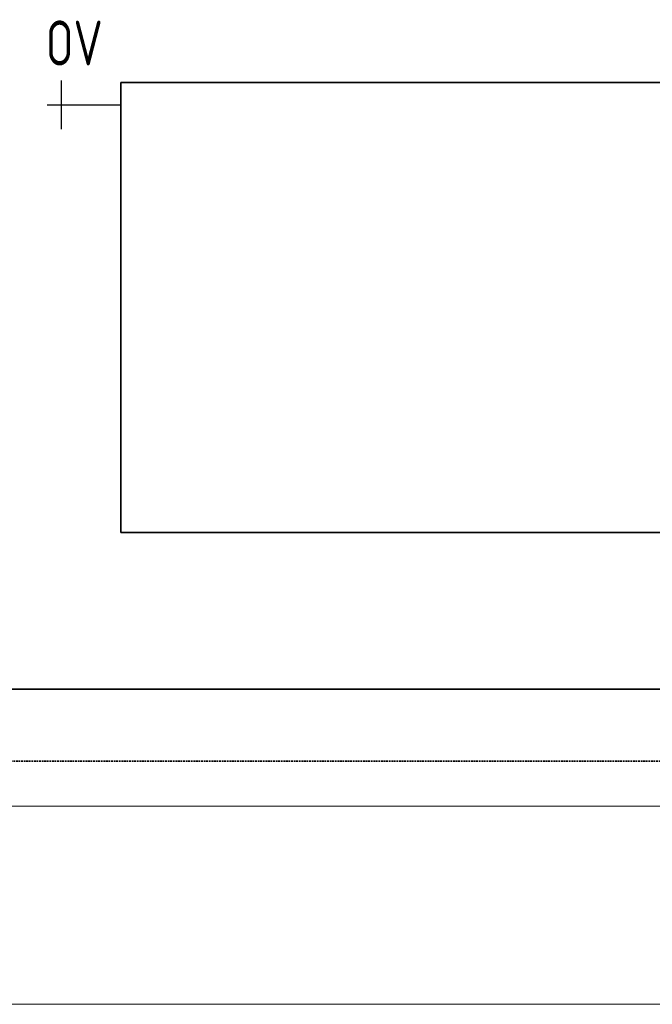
# Model space of a CAD drawing. Header units: millimetres. Extents: x 17747 to 112039, y -74980 to 446921.
# Tile 137 of 256: x 61556 to 62259, y -74980 to -73886. Entities that reach past the tile are written whole.
import ezdxf
from ezdxf.enums import TextEntityAlignment as Align

# ---------------------------------------------------------------- set-up
doc = ezdxf.new("R2010")
doc.units = ezdxf.units.MM
doc.linetypes.add('phl_thick', pattern=[0])
doc.linetypes.add('VERDECKT', pattern=[9.525, 6.35, -3.175])
for name, color, linetype, lineweight in [('UT_SCHÉMA_POPIS', 7, 'VERDECKT', 5), ('UT_SCHÉMA_PŘÍVOD', 10, 'Continuous', 35), ('UT_SCHÉMA_SYMBOLY', 7, 'Continuous', 25), ('UT_SCHÉMA_ZPÁTEČKA', 172, 'VERDECKT', 35), ('UT_ZAŘÍZENÍ - OT', 3, 'Continuous', 35), ('VZT_50 POPIS - OBECNE', 7, 'Continuous', 5)]:
    doc.layers.add(name, color=color, linetype=linetype, lineweight=lineweight)
doc.styles.add('ISO 2.5', font='isocp.shx', dxfattribs={"width": 0.8, "height": 2.5})

msp = doc.modelspace()

# ---------------------------------------------------------------- linework, layer by layer
at = {"layer": 'UT_SCHÉMA_PŘÍVOD'}
msp.add_line((64468, -74630.3), (58768, -74630.3), dxfattribs=at)
at = {"layer": 'UT_SCHÉMA_SYMBOLY'}
for p, q in [((61602.1, -74008.1), (61602.1, -73954.1)), ((61586.1, -73981.1), (61668, -73981.1))]:
    msp.add_line(p, q, dxfattribs=at)
at = {"layer": 'UT_SCHÉMA_ZPÁTEČKA', "ltscale": 0.3}
msp.add_line((64548, -74710.3), (58818, -74710.3), dxfattribs=at)
at = {"layer": 'UT_ZAŘÍZENÍ - OT', "linetype": 'Continuous'}
for p, q in [((62868, -73956.1), (61668, -73956.1)), ((61668, -73956.1), (61668, -74456.1)), ((61668, -74456.1), (62868, -74456.1))]:
    msp.add_line(p, q, dxfattribs=at)
at = {"layer": 'VZT_50 POPIS - OBECNE', "linetype": 'phl_thick'}
for p, q in [((57168, -74760.3), (76932.8, -74760.3)), ((57168, -74980.3), (76932.8, -74980.3))]:
    msp.add_line(p, q, dxfattribs=at)

# ---------------------------------------------------------------- texts
at = {"layer": 'UT_SCHÉMA_POPIS', "style": 'ISO 2.5', "width": 0.8}
msp.add_text('OV', height=50, dxfattribs=at).set_placement((61584.5, -73912.3), align=Align.MIDDLE_LEFT)

doc.saveas('drawing.dxf')
